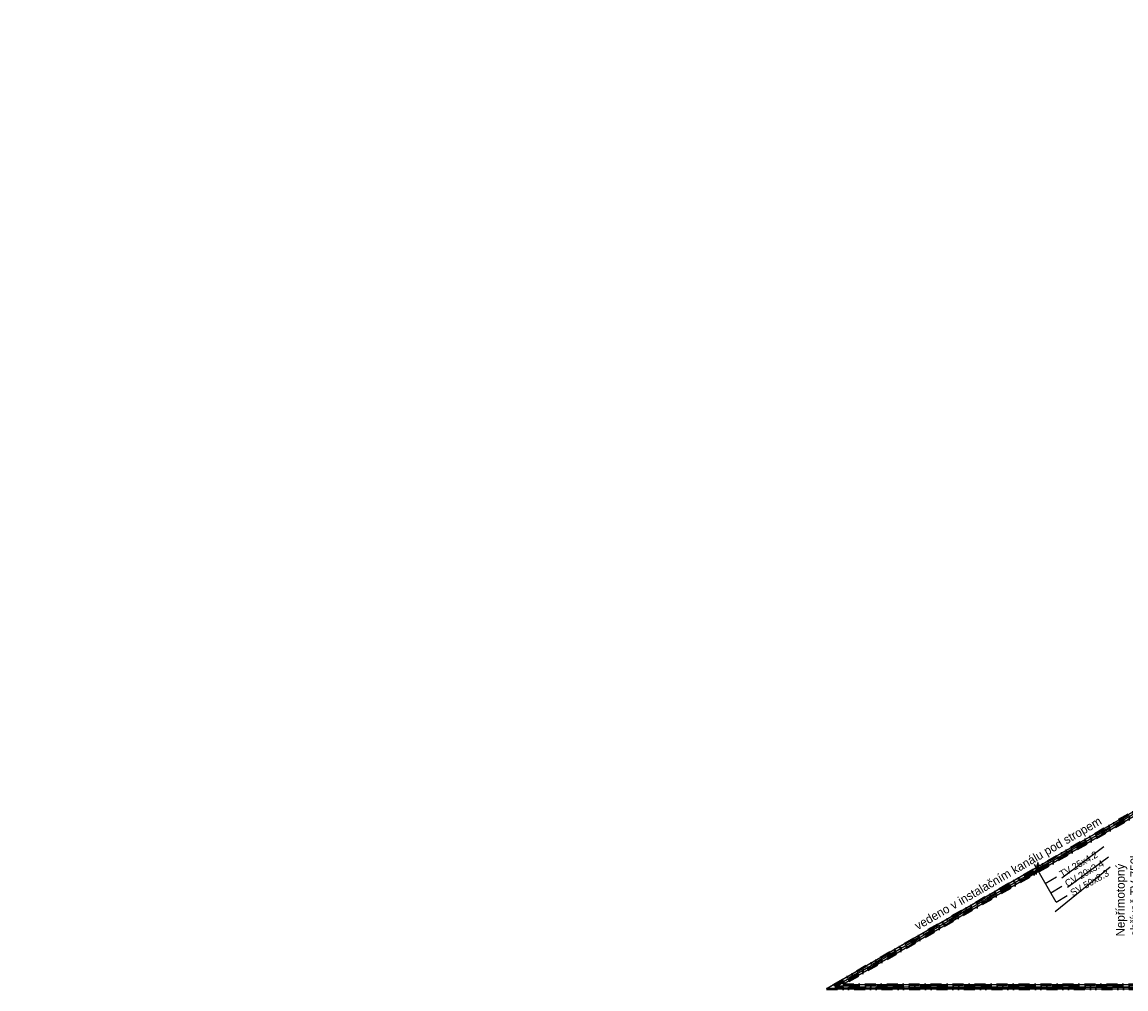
# Model space of a CAD drawing. Header units: millimetres. Extents: x -300186 to 535068, y -28581 to 763298.
# Tile 243 of 256: x -18509 to -5745, y 163367 to 174543. Entities that reach past the tile are written whole.
import ezdxf
from ezdxf.enums import TextEntityAlignment as Align

# ---------------------------------------------------------------- set-up
doc = ezdxf.new("R2010")
doc.units = ezdxf.units.MM
doc.header["$LTSCALE"] = 10
for name, pattern in [('DASHDOT', [25.4, 12.7, -6.35, 0, -6.35]), ('DIVIDE', [31.75, 12.7, -6.35, 0, -6.35, 0, -6.35]), ('DIVIDE3', [50.8, 12.7, -6.35, 12.7, -6.35, 0, -6.35, 0, -6.35])]:
    doc.linetypes.add(name, pattern=pattern)
doc.layers.add('netisk', color=30, linetype='Continuous', plot=False)
for name, color, linetype, lineweight in [('text', 6, 'Continuous', 9), ('ZTI-DSP-potr_cirkulace', 21, 'DIVIDE3', 50), ('ZTI-DSP-potr_studena', 5, 'DASHDOT', 50), ('ZTI-DSP-potr_tepla', 20, 'DIVIDE', 50)]:
    doc.layers.add(name, color=color, linetype=linetype, lineweight=lineweight)
for name, color, linetype in [('ZTI-DPS-potr_cirkulace-popis', 7, 'Continuous'), ('ZTI-DPS-potr_studena-popis', 7, 'Continuous'), ('ZTI-DSP-potr_studena-popis', 7, 'Continuous')]:
    doc.layers.add(name, color=color, linetype=linetype)
doc.styles.add('laplan', font='txt', dxfattribs={"height": 2})
doc.styles.add('laplan N', font='txt')

# ---------------------------------------------------------------- blocks, each defined once
blk = doc.blocks.new('slepak')
at = {"layer": 'text', "color": 252, "insert": (43549, 108534), "char_height": 300, "attachment_point": 1, "style": 'laplan N'}
blk.add_mtext_dynamic_manual_height_columns('NEZAMĚŘENÁ ČÁST\\P\\pi-900,l1200,t1200;-^INEOVĚŘENO', width=5545.82, gutter_width=500, heights=[0], dxfattribs=at)

msp = doc.modelspace()

# ---------------------------------------------------------------- block references
msp.add_blockref('slepak', (-294435.48, 65911.631))

# ---------------------------------------------------------------- next in the draw order: linework, layer by layer
at = {"layer": 'netisk', "lineweight": -3}
for points in [[(-4440.308, 164660.864), (-4440.308, 166060.864), (-9019.325, 163417.167), (-694.325, 163417.167)], [(-4619.896, 164614.914), (-4619.896, 166014.914), (-9205.928, 163367.167), (-719.325, 163367.167)], [(9580.675, 163442.167), (-9205.928, 163367.167), (-4619.896, 166014.914)], [(-4984.607, 164639.914), (-4526.594, 164639.914), (-4526.594, 166039.914), (-9112.627, 163392.167), (2359.024, 163392.167), (2359.024, 163367.167)], [(-6782.634, 164766.256), (-9198.913, 163371.217)], [(-6564.485, 164260.882), (-5928.873, 164776.519)]]:
    msp.add_lwpolyline(points, dxfattribs=at)
at = {"layer": 'netisk', "lineweight": -3, "elevation": 159.59}
for points in [[(-6484.214, 164652.194), (-5999.19, 165012.275)], [(-6421.714, 164543.941), (-5945.946, 164894.844)]]:
    msp.add_lwpolyline(points, dxfattribs=at)
at = {"layer": 'ZTI-DPS-potr_cirkulace-popis'}
for p, q in [((-6552.419, 164370.328, 159.59), (-6803.512, 164805.233, 159.59)), ((-6765.238, 164827.331), (-6797.591, 164706.59)), ((-6758.988, 164816.505), (-6791.341, 164695.765)), ((-6752.738, 164805.68), (-6785.091, 164684.939)), ((-6677.419, 164586.835, 159.59), (-6547.515, 164661.835, 159.59)), ((-6614.919, 164478.582, 159.59), (-6485.015, 164553.582, 159.59)), ((-6552.419, 164370.328, 159.59), (-6422.515, 164445.328, 159.59))]:
    msp.add_line(p, q, dxfattribs=at)
at = {"layer": 'ZTI-DPS-potr_cirkulace-popis', "color": 40}
msp.add_line((-6552.419, 164370.328, 159.59), (-6422.515, 164445.328, 159.59), dxfattribs=at)
at = {"layer": 'ZTI-DSP-potr_cirkulace'}
for points in [[(-9112.627, 163392.167), (-4526.594, 166039.914)], [(2359.024, 163392.167), (-9112.627, 163392.167)]]:
    msp.add_lwpolyline(points, dxfattribs=at)
at = {"layer": 'ZTI-DSP-potr_studena'}
for points in [[(-4440.308, 166060.864), (-9019.325, 163417.167)], [(-6749.498, 164752.625), (-6749.498, 164752.625)], [(-9019.325, 163417.167), (-694.325, 163417.167)]]:
    msp.add_lwpolyline(points, dxfattribs=at)
at = {"layer": 'ZTI-DSP-potr_tepla'}
for points in [[(-4619.896, 166014.914), (-9205.928, 163367.167)], [(-9205.928, 163367.167), (2359.024, 163367.167)]]:
    msp.add_lwpolyline(points, dxfattribs=at)

# ---------------------------------------------------------------- next in the draw order: texts
at = {"layer": 'ZTI-DPS-potr_studena-popis', "color": 0, "style": 'laplan'}
msp.add_text('vedeno v instalačním kanálu pod stropem', height=100, rotation=30, dxfattribs=at).set_placement((-8177.095, 164087.448), align=Align.MIDDLE_LEFT)
at = {"layer": 'ZTI-DPS-potr_studena-popis', "style": 'laplan'}
for s, p in [('TV 25x4.2', (-6504.214, 164686.835, 159.59)), ('CV 20x3.4', (-6441.714, 164578.582, 159.59)), ('SV 50x8.3', (-6379.214, 164470.328, 159.59))]:
    msp.add_text(s, height=80, rotation=30, dxfattribs=at).set_placement(p, align=Align.MIDDLE_LEFT)
at = {"layer": 'ZTI-DSP-potr_studena-popis', "insert": (-5591.342, 163973.858), "char_height": 100, "width": 1076.63637, "attachment_point": 7, "rotation": 90, "style": 'laplan N'}
msp.add_mtext('Nepřímotopný ohřívač TV 750l', dxfattribs=at)

doc.saveas('drawing.dxf')
